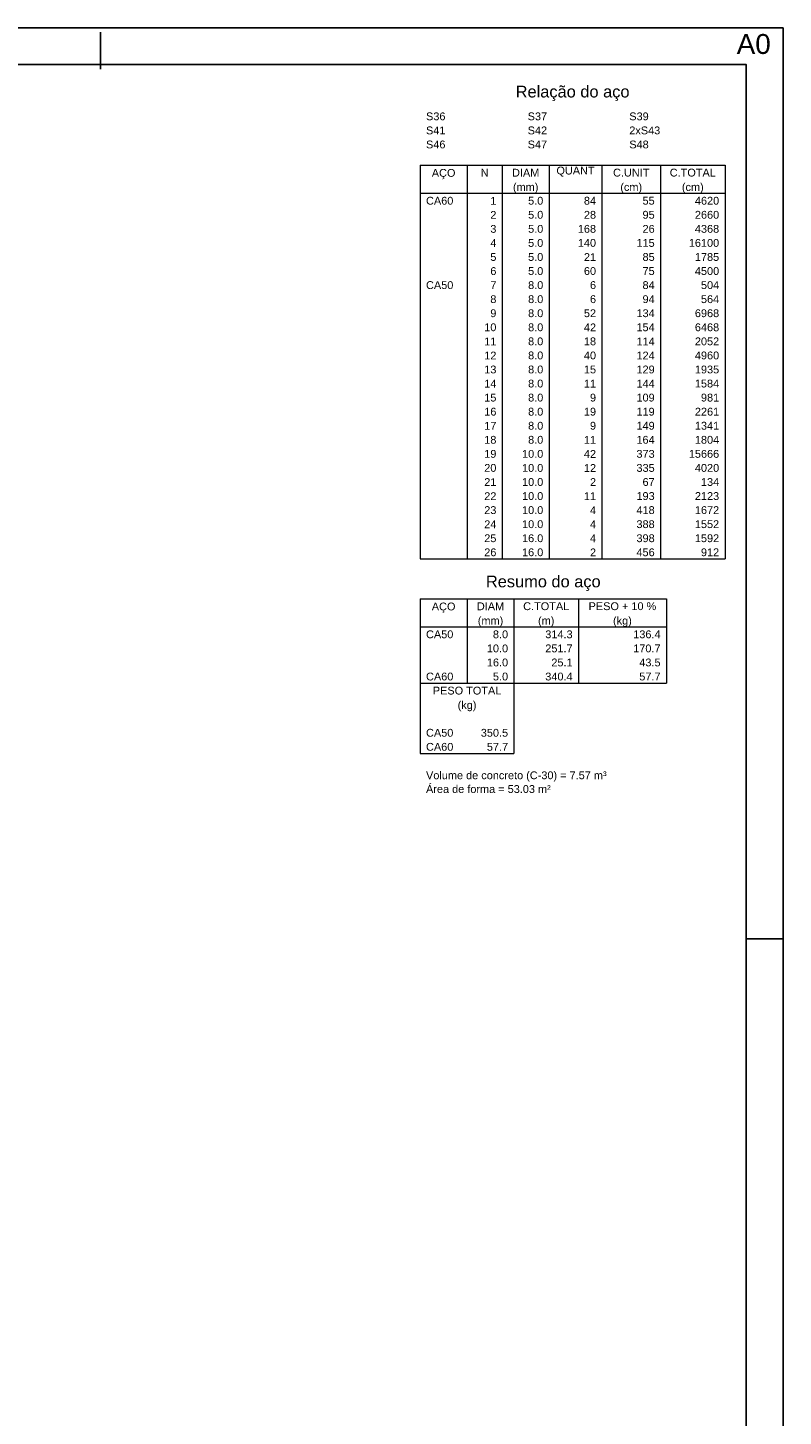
# Model space of a CAD drawing. Header units: millimetres. Extents: x 0 to 119, y 0 to 84.
# Tile 14 of 14: x 98 to 119, y 46 to 84. Entities that reach past the tile are written whole.
import ezdxf

# ---------------------------------------------------------------- set-up
doc = ezdxf.new("R2010")
doc.units = ezdxf.units.MM
doc.header["$MEASUREMENT"] = 0
doc.linetypes.add('NULL', pattern=[0])
doc.layers.add('DT-Relação do aço', color=9, linetype='Continuous', lineweight=5)
doc.layers.add('SEDUC_MARF', color=1, linetype='Continuous')
doc.layers.add('SEDUC_MARGG', color=7, linetype='Continuous')
doc.styles.add('Arial', font='txt')

msp = doc.modelspace()

# ---------------------------------------------------------------- linework, layer by layer
at = {"layer": 'DT-Relação do aço', "linetype": 'Continuous'}
for p, q in [((109.0634, 80.3761), (117.3236, 80.3761)), ((109.0634, 80.3761), (109.0634, 79.6136)), ((110.3342, 80.3761), (110.3342, 79.6136)), ((111.2873, 80.3761), (111.2873, 79.6136)), ((112.5581, 80.3761), (112.5581, 79.6136)), ((113.9878, 80.3761), (113.9878, 79.6136)), ((115.5763, 80.3761), (115.5763, 79.6136)), ((117.3236, 80.3761), (117.3236, 79.6136)), ((109.0634, 79.6136), (117.3236, 79.6136)), ((109.0634, 79.6136), (109.0634, 69.7014)), ((110.3342, 79.6136), (110.3342, 69.7014)), ((111.2873, 79.6136), (111.2873, 69.7014)), ((112.5581, 79.6136), (112.5581, 69.7014)), ((113.9878, 79.6136), (113.9878, 69.7014)), ((115.5763, 79.6136), (115.5763, 69.7014)), ((117.3236, 79.6136), (117.3236, 69.7014)), ((109.0634, 69.7014), (117.3236, 69.7014)), ((109.0634, 68.6212), (115.7351, 68.6212)), ((109.0634, 68.6212), (109.0634, 67.8587)), ((110.3342, 68.6212), (110.3342, 67.8587)), ((111.605, 68.6212), (111.605, 67.8587)), ((113.3524, 68.6212), (113.3524, 67.8587)), ((115.7351, 68.6212), (115.7351, 67.8587)), ((109.0634, 67.8587), (115.7351, 67.8587)), ((109.0634, 67.8587), (109.0634, 66.3338)), ((110.3342, 67.8587), (110.3342, 66.3338)), ((111.605, 67.8587), (111.605, 66.3338)), ((113.3524, 67.8587), (113.3524, 66.3338)), ((115.7351, 67.8587), (115.7351, 66.3338)), ((109.0634, 66.3338), (115.7351, 66.3338)), ((109.0634, 66.3338), (109.0634, 65.19)), ((111.605, 66.3338), (111.605, 65.19)), ((109.0634, 65.19), (109.0634, 64.4276)), ((111.605, 65.19), (111.605, 64.4276)), ((109.0634, 64.4276), (111.605, 64.4276))]:
    msp.add_line(p, q, dxfattribs=at)
at = {"layer": 'SEDUC_MARF'}
for p, q in [((100.4015, 83.9804), (100.4015, 82.9804)), ((117.9, 59.4), (118.9, 59.4))]:
    msp.add_line(p, q, dxfattribs=at)
msp.add_lwpolyline([(118.9, 84.1), (0, 84.1), (0, 0), (118.9, 0)], close=True, dxfattribs=at)
at = {"layer": 'SEDUC_MARGG'}
msp.add_lwpolyline([(2.5, 1), (117.9, 1), (117.9, 83.1), (2.5, 83.1), (2.5, 1)], dxfattribs=at)

# ---------------------------------------------------------------- texts
at = {"layer": 'Defpoints', "linetype": 'NULL', "insert": (117.64, 83.9301), "char_height": 0.54, "width": 5.451037, "attachment_point": 1, "line_spacing_factor": 0.9, "style": 'Arial'}
msp.add_mtext('A0', dxfattribs=at)
at = {"layer": 'DT-Relação do aço', "color": 7, "linetype": 'NULL', "line_spacing_factor": 0.9, "style": 'Arial'}
for s, insert, char_height, width, attachment_point in [('Relação do aço', (113.1935, 82.1129), 0.3177, 6.115312, 8), ('S36', (109.2223, 81.5897), 0.2118, 1.031992, 7), ('S37', (111.9757, 81.5897), 0.2118, 1.031992, 7), ('S39', (114.7291, 81.5897), 0.2118, 1.031992, 7), ('S41', (109.2223, 81.2085), 0.2118, 1.031992, 7), ('S42', (111.9757, 81.2085), 0.2118, 1.031992, 7), ('2xS43', (114.7291, 81.2085), 0.2118, 1.644561, 7), ('S46', (109.2223, 80.8272), 0.2118, 1.031992, 7), ('S47', (111.9757, 80.8272), 0.2118, 1.031992, 7), ('S48', (114.7291, 80.8272), 0.2118, 1.031992, 7), ('AÇO', (109.6988, 79.9949), 0.2118, 1.256855, 8), ('N', (110.8107, 80.0648), 0.2118, 0.418857, 8), ('DIAM', (111.9227, 80.0648), 0.2118, 1.45, 8), ('QUANT', (113.2729, 80.0648), 0.2118, 2.03, 8), ('C.UNIT', (114.782, 80.0648), 0.2118, 1.933145, 8), ('C.TOTAL', (116.4499, 80.0648), 0.2118, 2.449141, 8), ('(mm)', (111.9227, 79.6136), 0.2118, 1.352578, 8), ('(cm)', (114.782, 79.6136), 0.2118, 1.159434, 8), ('(cm)', (116.4499, 79.6136), 0.2118, 1.159434, 8), ('CA60', (109.2223, 79.3023), 0.2118, 1.45085, 7), ('1', (111.1285, 79.3023), 0.2118, 0.322568, 9), ('5.0', (112.3992, 79.3023), 0.2118, 0.806279, 9), ('84', (113.8289, 79.3023), 0.2118, 0.645137, 9), ('55', (115.4174, 79.3023), 0.2118, 0.645137, 9), ('4620', (117.1647, 79.3023), 0.2118, 1.290273, 9), ('2', (111.1285, 78.921), 0.2118, 0.322568, 9), ('5.0', (112.3992, 78.921), 0.2118, 0.806279, 9), ('28', (113.8289, 78.921), 0.2118, 0.645137, 9), ('95', (115.4174, 78.921), 0.2118, 0.645137, 9), ('2660', (117.1647, 78.921), 0.2118, 1.290273, 9), ('3', (111.1285, 78.5398), 0.2118, 0.322568, 9), ('5.0', (112.3992, 78.5398), 0.2118, 0.806279, 9), ('168', (113.8289, 78.5398), 0.2118, 0.967705, 9), ('26', (115.4174, 78.5398), 0.2118, 0.645137, 9), ('4368', (117.1647, 78.5398), 0.2118, 1.290273, 9), ('4', (111.1285, 78.1586), 0.2118, 0.322568, 9), ('5.0', (112.3992, 78.1586), 0.2118, 0.806279, 9), ('140', (113.8289, 78.1586), 0.2118, 0.967705, 9), ('115', (115.4174, 78.1586), 0.2118, 0.967705, 9), ('16100', (117.1647, 78.1586), 0.2118, 1.612842, 9), ('5', (111.1285, 77.7773), 0.2118, 0.322568, 9), ('5.0', (112.3992, 77.7773), 0.2118, 0.806279, 9), ('21', (113.8289, 77.7773), 0.2118, 0.645137, 9), ('85', (115.4174, 77.7773), 0.2118, 0.645137, 9), ('1785', (117.1647, 77.7773), 0.2118, 1.290273, 9), ('6', (111.1285, 77.3961), 0.2118, 0.322568, 9), ('5.0', (112.3992, 77.3961), 0.2118, 0.806279, 9), ('60', (113.8289, 77.3961), 0.2118, 0.645137, 9), ('75', (115.4174, 77.3961), 0.2118, 0.645137, 9), ('4500', (117.1647, 77.3961), 0.2118, 1.290273, 9), ('CA50', (109.2223, 77.0148), 0.2118, 1.45085, 7), ('7', (111.1285, 77.0148), 0.2118, 0.322568, 9), ('8.0', (112.3992, 77.0148), 0.2118, 0.806279, 9), ('6', (113.8289, 77.0148), 0.2118, 0.322568, 9), ('84', (115.4174, 77.0148), 0.2118, 0.645137, 9), ('504', (117.1647, 77.0148), 0.2118, 0.967705, 9), ('8', (111.1285, 76.6336), 0.2118, 0.322568, 9), ('8.0', (112.3992, 76.6336), 0.2118, 0.806279, 9), ('6', (113.8289, 76.6336), 0.2118, 0.322568, 9), ('94', (115.4174, 76.6336), 0.2118, 0.645137, 9), ('564', (117.1647, 76.6336), 0.2118, 0.967705, 9), ('9', (111.1285, 76.2524), 0.2118, 0.322568, 9), ('8.0', (112.3992, 76.2524), 0.2118, 0.806279, 9), ('52', (113.8289, 76.2524), 0.2118, 0.645137, 9), ('134', (115.4174, 76.2524), 0.2118, 0.967705, 9), ('6968', (117.1647, 76.2524), 0.2118, 1.290273, 9), ('10', (111.1285, 75.8711), 0.2118, 0.645137, 9), ('8.0', (112.3992, 75.8711), 0.2118, 0.806279, 9), ('42', (113.8289, 75.8711), 0.2118, 0.645137, 9), ('154', (115.4174, 75.8711), 0.2118, 0.967705, 9), ('6468', (117.1647, 75.8711), 0.2118, 1.290273, 9), ('11', (111.1285, 75.4899), 0.2118, 0.645137, 9), ('8.0', (112.3992, 75.4899), 0.2118, 0.806279, 9), ('18', (113.8289, 75.4899), 0.2118, 0.645137, 9), ('114', (115.4174, 75.4899), 0.2118, 0.967705, 9), ('2052', (117.1647, 75.4899), 0.2118, 1.290273, 9), ('12', (111.1285, 75.1086), 0.2118, 0.645137, 9), ('8.0', (112.3992, 75.1086), 0.2118, 0.806279, 9), ('40', (113.8289, 75.1086), 0.2118, 0.645137, 9), ('124', (115.4174, 75.1086), 0.2118, 0.967705, 9), ('4960', (117.1647, 75.1086), 0.2118, 1.290273, 9), ('13', (111.1285, 74.7274), 0.2118, 0.645137, 9), ('8.0', (112.3992, 74.7274), 0.2118, 0.806279, 9), ('15', (113.8289, 74.7274), 0.2118, 0.645137, 9), ('129', (115.4174, 74.7274), 0.2118, 0.967705, 9), ('1935', (117.1647, 74.7274), 0.2118, 1.290273, 9), ('14', (111.1285, 74.3462), 0.2118, 0.645137, 9), ('8.0', (112.3992, 74.3462), 0.2118, 0.806279, 9), ('11', (113.8289, 74.3462), 0.2118, 0.645137, 9), ('144', (115.4174, 74.3462), 0.2118, 0.967705, 9), ('1584', (117.1647, 74.3462), 0.2118, 1.290273, 9), ('15', (111.1285, 73.9649), 0.2118, 0.645137, 9), ('8.0', (112.3992, 73.9649), 0.2118, 0.806279, 9), ('9', (113.8289, 73.9649), 0.2118, 0.322568, 9), ('109', (115.4174, 73.9649), 0.2118, 0.967705, 9), ('981', (117.1647, 73.9649), 0.2118, 0.967705, 9), ('16', (111.1285, 73.5837), 0.2118, 0.645137, 9), ('8.0', (112.3992, 73.5837), 0.2118, 0.806279, 9), ('19', (113.8289, 73.5837), 0.2118, 0.645137, 9), ('119', (115.4174, 73.5837), 0.2118, 0.967705, 9), ('2261', (117.1647, 73.5837), 0.2118, 1.290273, 9), ('17', (111.1285, 73.2024), 0.2118, 0.645137, 9), ('8.0', (112.3992, 73.2024), 0.2118, 0.806279, 9), ('9', (113.8289, 73.2024), 0.2118, 0.322568, 9), ('149', (115.4174, 73.2024), 0.2118, 0.967705, 9), ('1341', (117.1647, 73.2024), 0.2118, 1.290273, 9), ('18', (111.1285, 72.8212), 0.2118, 0.645137, 9), ('8.0', (112.3992, 72.8212), 0.2118, 0.806279, 9), ('11', (113.8289, 72.8212), 0.2118, 0.645137, 9), ('164', (115.4174, 72.8212), 0.2118, 0.967705, 9), ('1804', (117.1647, 72.8212), 0.2118, 1.290273, 9), ('19', (111.1285, 72.44), 0.2118, 0.645137, 9), ('10.0', (112.3992, 72.44), 0.2118, 1.128848, 9), ('42', (113.8289, 72.44), 0.2118, 0.645137, 9), ('373', (115.4174, 72.44), 0.2118, 0.967705, 9), ('15666', (117.1647, 72.44), 0.2118, 1.612842, 9), ('20', (111.1285, 72.0587), 0.2118, 0.645137, 9), ('10.0', (112.3992, 72.0587), 0.2118, 1.128848, 9), ('12', (113.8289, 72.0587), 0.2118, 0.645137, 9), ('335', (115.4174, 72.0587), 0.2118, 0.967705, 9), ('4020', (117.1647, 72.0587), 0.2118, 1.290273, 9), ('21', (111.1285, 71.6775), 0.2118, 0.645137, 9), ('10.0', (112.3992, 71.6775), 0.2118, 1.128848, 9), ('2', (113.8289, 71.6775), 0.2118, 0.322568, 9), ('67', (115.4174, 71.6775), 0.2118, 0.645137, 9), ('134', (117.1647, 71.6775), 0.2118, 0.967705, 9), ('22', (111.1285, 71.2962), 0.2118, 0.645137, 9), ('10.0', (112.3992, 71.2962), 0.2118, 1.128848, 9), ('11', (113.8289, 71.2962), 0.2118, 0.645137, 9), ('193', (115.4174, 71.2962), 0.2118, 0.967705, 9), ('2123', (117.1647, 71.2962), 0.2118, 1.290273, 9), ('23', (111.1285, 70.915), 0.2118, 0.645137, 9), ('10.0', (112.3992, 70.915), 0.2118, 1.128848, 9), ('4', (113.8289, 70.915), 0.2118, 0.322568, 9), ('418', (115.4174, 70.915), 0.2118, 0.967705, 9), ('1672', (117.1647, 70.915), 0.2118, 1.290273, 9), ('24', (111.1285, 70.5338), 0.2118, 0.645137, 9), ('10.0', (112.3992, 70.5338), 0.2118, 1.128848, 9), ('4', (113.8289, 70.5338), 0.2118, 0.322568, 9), ('388', (115.4174, 70.5338), 0.2118, 0.967705, 9), ('1552', (117.1647, 70.5338), 0.2118, 1.290273, 9), ('25', (111.1285, 70.1525), 0.2118, 0.645137, 9), ('16.0', (112.3992, 70.1525), 0.2118, 1.128848, 9), ('4', (113.8289, 70.1525), 0.2118, 0.322568, 9), ('398', (115.4174, 70.1525), 0.2118, 0.967705, 9), ('1592', (117.1647, 70.1525), 0.2118, 1.290273, 9), ('26', (111.1285, 69.7713), 0.2118, 0.645137, 9), ('16.0', (112.3992, 69.7713), 0.2118, 1.128848, 9), ('2', (113.8289, 69.7713), 0.2118, 0.322568, 9), ('456', (115.4174, 69.7713), 0.2118, 0.967705, 9), ('912', (117.1647, 69.7713), 0.2118, 0.967705, 9), ('Resumo do aço', (112.3992, 68.833), 0.3177, 6.163437, 8), ('AÇO', (109.6988, 68.24), 0.2118, 1.256855, 8), ('DIAM', (110.9696, 68.3099), 0.2118, 1.45, 8), ('C.TOTAL', (112.4787, 68.3099), 0.2118, 2.449141, 8), ('PESO + 10 %', (114.5437, 68.3099), 0.2118, 3.594697, 8), ('(mm)', (110.9696, 67.8587), 0.2118, 1.352578, 8), ('(m)', (112.4787, 67.8587), 0.2118, 0.869434, 8), ('(kg)', (114.5437, 67.8587), 0.2118, 0.998857, 8), ('CA50', (109.2223, 67.5474), 0.2118, 1.45085, 7), ('8.0', (111.4462, 67.5474), 0.2118, 0.806279, 9), ('314.3', (113.1935, 67.5474), 0.2118, 1.451416, 9), ('136.4', (115.5763, 67.5474), 0.2118, 1.451416, 9), ('10.0', (111.4462, 67.1661), 0.2118, 1.128848, 9), ('251.7', (113.1935, 67.1661), 0.2118, 1.451416, 9), ('170.7', (115.5763, 67.1661), 0.2118, 1.451416, 9), ('16.0', (111.4462, 66.7849), 0.2118, 1.128848, 9), ('25.1', (113.1935, 66.7849), 0.2118, 1.128848, 9), ('43.5', (115.5763, 66.7849), 0.2118, 1.128848, 9), ('CA60', (109.2223, 66.4037), 0.2118, 1.45085, 7), ('5.0', (111.4462, 66.4037), 0.2118, 0.806279, 9), ('340.4', (113.1935, 66.4037), 0.2118, 1.451416, 9), ('57.7', (115.5763, 66.4037), 0.2118, 1.128848, 9), ('PESO TOTAL', (110.3342, 66.0224), 0.2118, 3.641992, 8), ('(kg)', (110.3342, 65.5713), 0.2118, 0.998857, 8), ('CA50', (109.2223, 64.8787), 0.2118, 1.45085, 7), ('350.5', (111.4462, 64.8787), 0.2118, 1.451416, 9), ('CA60', (109.2223, 64.4975), 0.2118, 1.45085, 7), ('57.7', (111.4462, 64.4975), 0.2118, 1.128848, 9), ('Volume de concreto (C-30) = 7.57 m³', (109.2223, 63.6651), 0.2118, 9.590391, 7), ('Área de forma = 53.03 m²', (109.2223, 63.3537), 0.2118, 6.624971, 7)]:
    msp.add_mtext(s, dxfattribs=dict(at, insert=insert, char_height=char_height, width=width, attachment_point=attachment_point))

doc.saveas('drawing.dxf')
